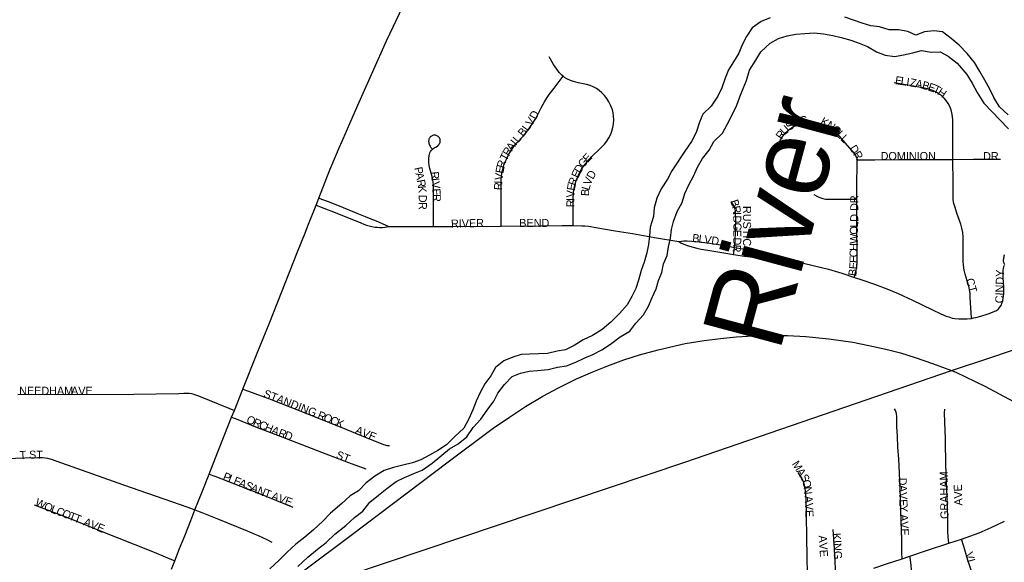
# Model space of a CAD drawing. Header units: feet. Extents: x 2113747 to 2516209, y 960708 to 1356798.
# Tile 72 of 206: x 2282279 to 2288369, y 1154290 to 1157646. Entities that reach past the tile are written whole.
import ezdxf

# ---------------------------------------------------------------- set-up
doc = ezdxf.new("R2010")
doc.units = ezdxf.units.FT
doc.header["$LTSCALE"] = 50
doc.header["$MEASUREMENT"] = 0
doc.linetypes.add('rr2', pattern=[0])
for name, color, linetype in [('0_Xref', 7, 'Continuous'), ('GM_X_City_Street', 251, 'Continuous'), ('GM_X_City_Street_Text', 251, 'Continuous'), ('GM_X_Major_River', 5, 'Continuous'), ('GM_X_Major_River_Text', 5, 'Continuous'), ('GM_X_Rail_Line', 251, 'rr2'), ('GM_X_State_Route', 1, 'Continuous')]:
    doc.layers.add(name, color=color, linetype=linetype)
doc.styles.add('Styledgn030', font='dgn030.shx')
doc.styles.add('Styledgn031', font='dgn031.shx')

# ---------------------------------------------------------------- blocks, each defined once
blk = doc.blocks.new('POR')
at = {"layer": 'GM_X_City_Street', "flags": 128}
for points in [[(2285640.9, 1157296.2), (2285632, 1157303.3), (2285616.4, 1157319.3), (2285600.4, 1157339.5), (2285580.2, 1157369), (2285553, 1157417.5)], [(2285257.7, 1156369.2), (2285257.7, 1156419), (2285257.7, 1156520.7), (2285256.4, 1156589.8), (2285256.3, 1156629.2), (2285257.8, 1156661.9), (2285258.7, 1156675.7), (2285261.5, 1156694.7), (2285266.7, 1156721.8), (2285273.7, 1156746.1), (2285280.7, 1156767.2), (2285288.8, 1156784.6), (2285302.6, 1156811.1), (2285318.1, 1156836.8), (2285335.4, 1156861.2), (2285354.7, 1156884.1), (2285392.8, 1156925), (2285405.5, 1156939.8), (2285413.5, 1156950.2), (2285434.8, 1156978.9), (2285456.2, 1157011.6), (2285472.7, 1157039.7), (2285504, 1157101.2), (2285525.1, 1157139.1), (2285541.5, 1157164.8), (2285554.1, 1157182.9), (2285583.7, 1157222.6), (2285622, 1157271.9), (2285640.9, 1157296.2)], [(2285702.8, 1156373.4), (2285702.6, 1156410.7), (2285702.5, 1156516.6), (2285702.8, 1156539.5), (2285704.2, 1156572.7), (2285706.6, 1156595.7), (2285709.4, 1156612.2), (2285714.2, 1156629.1), (2285720.6, 1156650.9), (2285728.2, 1156670.6), (2285741.9, 1156700), (2285754.5, 1156722.5), (2285769.2, 1156743.7), (2285789.8, 1156768.8), (2285818.5, 1156800), (2285869.7, 1156850.5), (2285895.2, 1156876.6), (2285909.9, 1156894.9), (2285922.6, 1156914.6), (2285935.1, 1156938.2), (2285942.2, 1156957.2), (2285948.2, 1156979.8), (2285952, 1157003), (2285953.4, 1157026.4), (2285952.6, 1157049.8), (2285949.8, 1157069.9), (2285944.5, 1157089.4), (2285933.8, 1157117.4), (2285923.4, 1157138.4), (2285911, 1157158.3), (2285896.6, 1157176.9), (2285880.4, 1157193.8), (2285862.4, 1157209), (2285845.8, 1157220.3), (2285825.1, 1157231.4), (2285806.4, 1157239.1), (2285783.9, 1157245.7), (2285732.4, 1157256.3), (2285704.3, 1157263.6), (2285686.1, 1157270.1), (2285662.9, 1157281.1), (2285649.4, 1157289.4), (2285640.9, 1157296.2)], [(2288050.6, 1156782.3), (2288050.2, 1156804.1), (2288051, 1156840.1), (2288051.2, 1156928.7), (2288050, 1157023.9), (2288048.6, 1157046.8), (2288044.9, 1157069.5), (2288039.6, 1157088.4), (2288031, 1157109.7), (2288021.7, 1157127.1), (2288008.9, 1157146.1), (2287996.2, 1157161.2), (2287982, 1157174.8), (2287963.7, 1157188.6), (2287943.9, 1157200.3), (2287926.1, 1157208.7), (2287894.8, 1157218.6), (2287872.5, 1157223.8), (2287785.4, 1157240.1), (2287688.2, 1157256.2)], [(2286979.8, 1156891.2), (2286985.4, 1156902.7), (2286991.6, 1156913.9), (2286998.4, 1156925.3), (2287006.9, 1156936.4), (2287017.3, 1156947.9), (2287031, 1156961.6), (2287046, 1156973.3), (2287062.2, 1156983.3), (2287085.6, 1156994.2), (2287095.2, 1156998.3), (2287106.5, 1157002.2), (2287115.5, 1157005), (2287128.1, 1157007.9), (2287136.5, 1157009.4), (2287151.9, 1157010.9), (2287168.1, 1157011.6), (2287184.5, 1157010.9), (2287198.1, 1157009.8), (2287220.2, 1157005.8), (2287231.4, 1157002.7), (2287241.8, 1156999.8), (2287262.6, 1156991.6), (2287282.5, 1156981.2), (2287301.4, 1156969), (2287318.8, 1156955), (2287334.9, 1156939.3), (2287384.5, 1156883), (2287439.2, 1156818.7), (2287447.8, 1156805.9), (2287453.5, 1156795.3), (2287457, 1156787.5), (2287458.3, 1156783.4), (2287459, 1156778.9)], [(2284837.6, 1156366.7), (2284837.8, 1156405.5), (2284838.7, 1156573.1), (2284838.5, 1156594.4), (2284837.9, 1156624.5), (2284836.9, 1156641.9), (2284835.1, 1156655.4), (2284832.6, 1156668.9), (2284828.7, 1156682.7), (2284824.4, 1156697.3), (2284815, 1156725.5), (2284810.8, 1156745.3), (2284808.9, 1156765.3), (2284808.8, 1156788.7), (2284810.7, 1156805.6), (2284814.8, 1156822.2), (2284816.9, 1156827.5), (2284819.2, 1156832), (2284823.6, 1156838.1), (2284827.6, 1156841.9), (2284831.6, 1156845.4), (2284843.3, 1156852.8), (2284857.2, 1156860.5), (2284864.3, 1156866), (2284867.7, 1156869.3), (2284870.3, 1156872.6), (2284874, 1156877.7), (2284876.8, 1156882.7), (2284878.5, 1156886.6), (2284879.9, 1156890.7), (2284880.4, 1156895.3), (2284880.4, 1156898.9), (2284879.7, 1156904.2), (2284878.7, 1156907.3), (2284877.3, 1156910.8), (2284875, 1156914.9), (2284869.4, 1156921.5), (2284866.6, 1156924.2), (2284862.5, 1156926.9), (2284858.7, 1156928.8), (2284854.6, 1156930.3), (2284850.2, 1156931.2), (2284846.1, 1156931.7), (2284837.5, 1156931.2), (2284832.7, 1156930), (2284829.3, 1156928.7), (2284825, 1156926.5), (2284821.9, 1156924.3), (2284818.6, 1156921.1), (2284815.9, 1156918.2), (2284813.5, 1156914.5), (2284811.4, 1156910.7), (2284809.9, 1156906.9), (2284808.9, 1156902.5), (2284808.3, 1156893.9), (2284808.9, 1156888.4), (2284810.2, 1156882.2), (2284814.2, 1156870.6), (2284818.1, 1156863.2), (2284822.7, 1156856.7), (2284828.1, 1156850.6), (2284830.8, 1156847.3)], [(2287457.3, 1156536.8), (2287456.9, 1156598.1), (2287459, 1156778.9)], [(2287459, 1156778.9), (2287568.1, 1156780.4), (2287719.1, 1156781.2), (2287820.9, 1156780.9), (2287912.8, 1156781.5), (2288050.6, 1156782.3)], [(2288050.6, 1156782.3), (2288178.8, 1156783.1), (2288274, 1156783.4), (2288344.4, 1156784)], [(2288165.1, 1155798.3), (2288165.1, 1155801.8), (2288158, 1155925.6), (2288157.1, 1155955.2), (2288156.1, 1155961.6), (2288153.8, 1155977.8), (2288149.3, 1155997), (2288138.6, 1156031.4), (2288126.2, 1156072.3), (2288120.5, 1156097.9), (2288116.6, 1156127.1), (2288114.8, 1156153.3), (2288114.8, 1156235.4), (2288113.8, 1156301), (2288111.6, 1156330.5), (2288107.1, 1156356.3), (2288100, 1156381.5), (2288075.7, 1156449.6), (2288064, 1156483.7), (2288057.3, 1156509.1), (2288053.5, 1156531.7), (2288051.6, 1156557.9), (2288052, 1156620.3), (2288052, 1156685.9), (2288051.3, 1156731.8), (2288050.6, 1156782.3)], [(2284129.8, 1156543.2), (2284186.3, 1156520.8), (2284254.5, 1156493.9), (2284364.8, 1156449.6), (2284415.1, 1156429.2), (2284450, 1156415), (2284482.6, 1156401.1), (2284521.5, 1156385.6), (2284562.5, 1156367.8)], [(2286700.6, 1156237.7), (2286702.7, 1156253.4), (2286704.6, 1156272.8), (2286708, 1156411.7), (2286706.7, 1156451.2), (2286705.3, 1156464.3), (2286703.2, 1156474.1), (2286701.6, 1156480.3), (2286697, 1156492.6), (2286687.6, 1156510), (2286680.5, 1156521.2)], [(2287190.8, 1156565.9), (2287217.6, 1156551), (2287233.2, 1156543.7), (2287246.3, 1156539.6), (2287263.1, 1156536.7), (2287289.8, 1156535.4), (2287423.7, 1156536.5), (2287457.3, 1156536.8)], [(2287441.3, 1156052.5), (2287444.9, 1156066.3), (2287450.8, 1156088.6), (2287454, 1156104.3), (2287456.1, 1156121.8), (2287457.8, 1156148), (2287458.1, 1156190.7), (2287457.5, 1156358.2), (2287457.5, 1156489.7), (2287457.3, 1156536.8)], [(2284112, 1156498.2), (2284160.7, 1156480), (2284230.1, 1156454.1), (2284389.1, 1156390.1), (2284408.2, 1156382), (2284423.4, 1156376.1), (2284439.8, 1156371.3), (2284456.7, 1156367.3), (2284476.9, 1156363.7), (2284489.9, 1156362.2), (2284507, 1156361.1), (2284521.1, 1156361.3), (2284537.1, 1156362.4), (2284549.2, 1156364.2), (2284562.5, 1156367.8)], [(2284562.5, 1156367.8), (2284777.2, 1156366.4), (2284837.6, 1156366.7)], [(2284837.6, 1156366.7), (2284957.6, 1156367.5), (2285257.7, 1156369.2)], [(2285257.7, 1156369.2), (2285503.2, 1156370.7), (2285634.4, 1156373.3), (2285702.8, 1156373.4)], [(2285702.8, 1156373.4), (2285703, 1156373.4), (2285755.2, 1156371.6), (2285774.1, 1156370.7), (2285799.7, 1156368.2), (2285842.6, 1156361.2), (2285962.2, 1156341), (2286068.9, 1156322.9), (2286204.7, 1156300), (2286354.8, 1156274.9)], [(2286354.8, 1156274.9), (2286371.2, 1156276.6), (2286386.5, 1156277.5), (2286406.6, 1156277.7), (2286436.2, 1156276.4), (2286485.4, 1156272.7), (2286531.1, 1156266.6), (2286641.5, 1156248.5), (2286700.6, 1156237.7)], [(2286354.8, 1156274.9), (2286367.2, 1156266.9), (2286381.5, 1156259.5), (2286407, 1156249.9), (2286444.5, 1156239.3), (2286467.5, 1156233.3), (2286494, 1156227.5), (2286535.9, 1156219.6), (2286671.9, 1156197.4), (2286694.6, 1156193.9)], [(2286694.6, 1156193.9), (2286696.1, 1156204.5), (2286700.6, 1156237.7)], [(2286700.6, 1156237.7), (2286751.5, 1156228.4), (2286806.2, 1156216.5), (2286866.7, 1156200.7), (2286886.9, 1156193.5), (2286901.6, 1156187.3), (2286918.9, 1156177.5)], [(2288165.1, 1155798.3), (2288179.3, 1155801), (2288191.8, 1155804.2), (2288223.2, 1155812.5), (2288269, 1155827.3), (2288305.8, 1155841.1), (2288320.4, 1155848.3), (2288331.1, 1155855.9), (2288335.9, 1155859.8), (2288340.1, 1155865.2), (2288347.5, 1155876), (2288351.2, 1155882.9), (2288354.4, 1155890.8), (2288359.2, 1155906.5), (2288362.8, 1155925.8), (2288364.9, 1155948.6), (2288365.2, 1155994.4), (2288362.7, 1156050), (2288362.3, 1156092.6), (2288363.4, 1156109), (2288365.8, 1156118.5), (2288368, 1156123.1), (2288370.2, 1156127.1)], [(2288370.8, 1156192.6), (2288368.8, 1156188.9), (2288366.6, 1156183.7), (2288364.9, 1156176.8), (2288363.8, 1156170.9), (2288363.4, 1156165.5), (2288362.8, 1156158.7), (2288362.8, 1156153), (2288363.5, 1156148.5), (2288364.3, 1156145.4), (2288366.4, 1156139.6), (2288369.8, 1156132.2)], [(2286694.6, 1156193.9), (2286762.7, 1156183.6), (2286796.6, 1156179.3), (2286847.6, 1156175.4), (2286866.9, 1156174.4), (2286882.9, 1156174.8), (2286897.2, 1156175.7), (2286918.9, 1156177.5)], [(2286918.9, 1156177.5), (2287051.2, 1156155.1), (2287118.8, 1156142), (2287195.5, 1156124.2), (2287281.3, 1156102.4), (2287363, 1156078), (2287441.3, 1156052.5)], [(2287441.3, 1156052.5), (2287487.8, 1156037.4), (2287565.2, 1156010.1), (2287641.8, 1155980.9), (2287711.3, 1155951.7), (2287801, 1155911.1), (2287924.9, 1155850.6), (2287975.7, 1155826.7), (2288009.5, 1155812.9), (2288025.2, 1155807.2), (2288047.1, 1155800.7), (2288062.5, 1155798.3), (2288087.5, 1155795.7), (2288111, 1155795), (2288138.4, 1155795.9), (2288165.1, 1155798.3)], [(2283659.8, 1155360.8), (2283693.1, 1155348.2), (2283833.4, 1155296), (2283960.1, 1155247), (2284069.6, 1155204.2), (2284260.8, 1155128), (2284425.2, 1155059.5), (2284483.1, 1155036.2), (2284528.7, 1155018.2), (2284537.5, 1155015.5), (2284550.3, 1155012.5), (2284557.5, 1155011.6), (2284565.6, 1155011.2)], [(2282266.5, 1155330), (2282502.1, 1155328.1), (2282985.3, 1155330.5), (2283262.8, 1155334.8), (2283294.5, 1155335.6), (2283313.3, 1155335.8), (2283327.5, 1155335.1), (2283340.9, 1155333.4), (2283350.4, 1155331.2), (2283359.7, 1155328.5), (2283384.3, 1155319.7), (2283571.5, 1155243.8), (2283606.5, 1155229.6)], [(2287736.6, 1154311.3), (2287735.2, 1154348.3), (2287734.5, 1154430.1), (2287731.6, 1154554.5), (2287726.9, 1154678.9), (2287723.8, 1154750.9), (2287715.8, 1154930.4), (2287711, 1155000.4), (2287707.5, 1155072.8), (2287705.1, 1155126.8), (2287703.4, 1155171.3), (2287703.4, 1155192.1), (2287701.9, 1155208.8), (2287699.8, 1155218.8), (2287696.6, 1155227.7), (2287690.1, 1155239.1)], [(2288025.3, 1154407.6), (2288023.4, 1154427.2), (2288021.6, 1154445.6), (2288019.9, 1154482.9), (2288019, 1154557.4), (2288016.7, 1154639.4), (2288012.8, 1154744.6), (2288010.1, 1154836.3), (2288007.5, 1154901.2), (2288007.2, 1154910.6), (2288006.5, 1154932.6), (2288005.3, 1155003.8), (2288004.1, 1155062.4), (2288003.4, 1155101.7), (2288001.5, 1155160.5), (2287999.3, 1155212.9), (2288000, 1155236.1)], [(2283589.6, 1155188.1), (2283627.5, 1155172.8), (2283737.7, 1155128.2), (2283863.2, 1155080.2), (2284144.7, 1154970.3), (2284312.8, 1154906.7), (2284420.7, 1154867.9)], [(2282102, 1154920.8), (2282160.7, 1154925.1), (2282203.1, 1154929.7), (2282252.3, 1154933.6), (2282311.4, 1154936.7), (2282390.5, 1154938.5), (2282420.5, 1154937.6), (2282435.6, 1154935.9), (2282451.1, 1154933), (2282472.4, 1154927.3), (2282921.1, 1154769.6), (2283318, 1154630.3), (2283362.6, 1154613.7)], [(2283450.6, 1154835), (2283485.1, 1154821.6), (2283766.2, 1154712.5), (2283967.4, 1154631.1)], [(2287158.2, 1154119.2), (2287155.7, 1154156.2), (2287152.2, 1154215.7), (2287149.4, 1154323.3), (2287147.5, 1154444.3), (2287146.3, 1154576.4), (2287142.8, 1154684.9), (2287139.5, 1154730.8), (2287133.6, 1154766.4), (2287127.1, 1154786.8), (2287118, 1154805.9), (2287093.1, 1154845.4)], [(2282368.6, 1154645.9), (2282444.5, 1154616.5), (2282574.1, 1154566), (2282771.6, 1154486.1), (2283099.5, 1154355.7), (2283202.3, 1154313.3), (2283237.9, 1154298.7)], [(2283362.6, 1154613.7), (2283406, 1154597), (2283507.9, 1154556.3), (2283685, 1154483.8), (2283733.9, 1154463.8), (2283753.9, 1154455.1), (2283807.2, 1154429.9), (2283838.9, 1154413.8)], [(2288103.7, 1154433.6), (2288133.4, 1154443.5), (2288213.2, 1154472.8), (2288288.1, 1154505.6), (2288369.4, 1154543.9)], [(2287325.9, 1154175.1), (2287325.4, 1154192.6), (2287323.8, 1154250.4), (2287320.7, 1154333.5), (2287316.8, 1154406.2), (2287310.5, 1154492.3)], [(2287785.3, 1154327.4), (2287887.5, 1154362), (2288025.3, 1154407.6)], [(2288025.3, 1154407.6), (2288103.7, 1154433.6)], [(2288178.4, 1153944.7), (2288177.1, 1153954.5), (2288177.7, 1153977.3), (2288181, 1154015.7), (2288181.8, 1154044.4), (2288180.4, 1154073.3), (2288180.3, 1154106), (2288180.4, 1154122.2), (2288180.1, 1154144.9), (2288179.1, 1154161.2), (2288172.8, 1154200.7), (2288163.7, 1154240.9), (2288144, 1154303.6), (2288117.7, 1154388.3), (2288103.7, 1154433.6)], [(2287736.6, 1154311.3), (2287778.8, 1154325.2), (2287785.3, 1154327.4)], [(2287805, 1153877.2), (2287806.8, 1153895.3), (2287808.5, 1153924.1), (2287809.6, 1153947), (2287808.1, 1154003.7), (2287797.8, 1154215.6), (2287795.5, 1154244.9), (2287792.9, 1154268.9), (2287788.7, 1154305.6), (2287785.3, 1154327.4)], [(2287561, 1154252.3), (2287639.5, 1154279.3), (2287685.6, 1154294.5), (2287736.6, 1154311.3)]]:
    blk.add_lwpolyline(points, dxfattribs=at)
at = {"layer": 'GM_X_Major_River', "flags": 128}
for points in [[(2286136.3, 1155819.9), (2286167.8, 1155874.2), (2286191.4, 1155928.5), (2286215, 1155980.7), (2286230.6, 1156032.9), (2286250.2, 1156083.1), (2286261.7, 1156135.3), (2286283.3, 1156187.5), (2286290.9, 1156241.6), (2286304.5, 1156295.8), (2286310.1, 1156347.9), (2286321.7, 1156398.1), (2286345.2, 1156460.3), (2286376.7, 1156514.6), (2286392.3, 1156570.8), (2286417.8, 1156625.1), (2286445.4, 1156679.4), (2286470.9, 1156733.6), (2286502.5, 1156787.9), (2286544, 1156840.3), (2286571.6, 1156892.6), (2286625.2, 1156945.1), (2286654.7, 1156997.4), (2286684.3, 1157053.6), (2286713.7, 1157117.9), (2286733.3, 1157168.2), (2286752.9, 1157220.4), (2286774.5, 1157270.6), (2286792, 1157334.8), (2286831.5, 1157395.2), (2286863, 1157447.5), (2286920.6, 1157502), (2286972.3, 1157530.4), (2287026.1, 1157546.9), (2287080, 1157557.3), (2287135.9, 1157561.7), (2287191.9, 1157564.2), (2287249.9, 1157558.6), (2287307.9, 1157549), (2287359.9, 1157535.4), (2287420, 1157519.9), (2287472.1, 1157502.2), (2287522.2, 1157480.6), (2287578.4, 1157447), (2287632.6, 1157427.4), (2287692.6, 1157417.8), (2287744.5, 1157428.2), (2287802.3, 1157440.7), (2287856.2, 1157455.1), (2287916.2, 1157445.6), (2287972.1, 1157448), (2288022.3, 1157420.4), (2288076.6, 1157376.7), (2288137.1, 1157307.1), (2288169.5, 1157253.3), (2288201.9, 1157195.5), (2288242.4, 1157129.7), (2288292.7, 1157078), (2288341.1, 1157026.4), (2288395.5, 1156970.7)], [(2288392.8, 1157058.8), (2288338.5, 1157106.4), (2288304, 1157164.2), (2288279.7, 1157216.1), (2288249.3, 1157271.9), (2288216.9, 1157325.8), (2288184.5, 1157381.6), (2288140.1, 1157437.3), (2288089.7, 1157489), (2288039.4, 1157530.6), (2287987.1, 1157572.3), (2287933.1, 1157577.9), (2287875.2, 1157571.4), (2287821.4, 1157551), (2287771.3, 1157572.6), (2287715.3, 1157584.2), (2287657.3, 1157583.8), (2287597.2, 1157601.3), (2287543.2, 1157608.9), (2287489.1, 1157624.5), (2287437, 1157644.1), (2287382.9, 1157661.8)], [(2286921.4, 1157658.2), (2286865.6, 1157635.8), (2286809.9, 1157595.3), (2286774.4, 1157542.9), (2286746.8, 1157490.7), (2286727.2, 1157438.4), (2286693.7, 1157386.1), (2286662.1, 1157335.8), (2286642.5, 1157285.6), (2286621, 1157225.4), (2286597.4, 1157173.1), (2286555.9, 1157110.7), (2286504.3, 1157062.3), (2286482.7, 1157012.1), (2286463.3, 1156947.8), (2286433.7, 1156893.5), (2286392.2, 1156833.1), (2286313.2, 1156712.4), (2286285.6, 1156660.1), (2286246.2, 1156599.7), (2286220.6, 1156541.4), (2286203.1, 1156483.2), (2286199.5, 1156429.2), (2286178, 1156362.9), (2286174.5, 1156308.8), (2286168.9, 1156254.7), (2286157.3, 1156204.6), (2286141.8, 1156146.4), (2286122.2, 1156094.1), (2286106.6, 1156035.9), (2286089.1, 1155983.8), (2286065.5, 1155933.5), (2286035.9, 1155883.2), (2285988.4, 1155828.8), (2285934.8, 1155774.3), (2285881.2, 1155729.8), (2285821.5, 1155693.3), (2285763.8, 1155664.9), (2285708.1, 1155630.4), (2285654.4, 1155603.9), (2285602.5, 1155595.5), (2285542.6, 1155581.1), (2285486.7, 1155578.6), (2285434.8, 1155578.2), (2285380.8, 1155575.8), (2285329, 1155559.4), (2285273.2, 1155536.9), (2285221.6, 1155494.5), (2285192, 1155444.2), (2285156.4, 1155393.8), (2285128.8, 1155343.6), (2285101.3, 1155287.3), (2285081.7, 1155233.1), (2285056.2, 1155176.8), (2285026.7, 1155118.5), (2284971.1, 1155068), (2284919.6, 1155015.6), (2284865.9, 1154981.1), (2284814.1, 1154952.6), (2284760.4, 1154924.2), (2284708.6, 1154905.8), (2284648.7, 1154891.3), (2284590.9, 1154876.9), (2284533.1, 1154858.4), (2284475.4, 1154821.9), (2284421.8, 1154781.4), (2284374.2, 1154731), (2284322.5, 1154700.6), (2284270.9, 1154654.1)], [(2284000.1, 1154263.5), (2284061.6, 1154322.1), (2284121.2, 1154370.6), (2284174.9, 1154411.1), (2284228.4, 1154463.5), (2284295.9, 1154518.1), (2284349.5, 1154566.6), (2284401.2, 1154605.1), (2284444.7, 1154661.4), (2284498.3, 1154705.9), (2284550, 1154746.4), (2284607.6, 1154788.9), (2284659.3, 1154813.3), (2284717.1, 1154839.8), (2284768.9, 1154860.2), (2284830.5, 1154902.7), (2284937.7, 1154991.7), (2284991.4, 1155022.1), (2285045.1, 1155066.6), (2285084.6, 1155122.9), (2285130.1, 1155175.4), (2285169.7, 1155231.7), (2285211.2, 1155286.1), (2285236.8, 1155336.4), (2285276.4, 1155388.8), (2285323.9, 1155439.2), (2285375.7, 1155459.6), (2285429.6, 1155472), (2285481.5, 1155476.4), (2285547.4, 1155483), (2285605.2, 1155497.4), (2285661.1, 1155505.9), (2285718.9, 1155528.3), (2285770.7, 1155552.8), (2285824.5, 1155575.2), (2285880.2, 1155603.7), (2285933.9, 1155640.1), (2285993.5, 1155684.6), (2286053.2, 1155719.1), (2286088.7, 1155769.5), (2286136.3, 1155819.9)], [(2284270.9, 1154654.1), (2284201.4, 1154593.5), (2284153.9, 1154543.1), (2284096.3, 1154490.6), (2284042.7, 1154444.1), (2283987.1, 1154401.6), (2283933.5, 1154353.1), (2283883.9, 1154302.7), (2283826.4, 1154250.2)]]:
    blk.add_lwpolyline(points, dxfattribs=at)
at = {"layer": 'GM_X_Rail_Line', "flags": 128}
for points in [[(2288042, 1155475.2), (2288285.5, 1155557.6), (2288631.1, 1155674.2), (2288882.6, 1155759.8), (2289205.2, 1155880.7), (2289428.4, 1155959.4), (2290860, 1156442.5), (2291851, 1156779.3)], [(2282792.2, 1150858.9), (2282802.9, 1150911.8), (2282811, 1150962.3), (2282822.1, 1151031.5), (2282833.9, 1151122.2), (2282850.1, 1151365.2), (2282858.2, 1151606.9), (2282872.9, 1152043), (2282887.6, 1152462.8), (2282893.5, 1152574.1), (2282898.7, 1152654.4), (2282906.8, 1152743.5), (2282914.9, 1152796.5), (2282928.2, 1152871.7), (2282942.2, 1152939.5), (2282957.6, 1152998.4), (2282976, 1153062.5), (2282999.6, 1153127.3), (2283023.2, 1153187), (2283051.9, 1153251.1), (2283075.5, 1153303.4), (2283105, 1153355.7), (2283144.7, 1153422.7), (2283188.9, 1153491.2), (2283233.9, 1153553.8), (2283290.6, 1153623.8), (2283339.9, 1153679.8), (2283370.9, 1153711.5), (2283418, 1153758.6), (2283474.7, 1153809.4), (2283530.7, 1153856.6), (2283594.1, 1153905.2), (2283675.9, 1153967.8), (2283747.3, 1154022.3), (2284328.5, 1154457.7), (2284928.1, 1154910.7), (2285206.6, 1155119.2), (2285308.3, 1155188.4), (2285407, 1155254), (2285514.5, 1155317.3), (2285611.7, 1155369.6), (2285723, 1155424.9), (2285823.2, 1155468.3), (2285917.3, 1155505.8), (2286014.7, 1155541.3), (2286111.9, 1155573.7), (2286227.6, 1155604.6), (2286394.1, 1155642.2), (2286511.9, 1155662.8), (2286612.8, 1155674.6), (2286711.6, 1155684.9), (2286812.5, 1155691.6), (2286922.2, 1155693), (2287028.3, 1155692.3), (2287141.8, 1155686.4), (2287283.9, 1155672.4), (2287431.3, 1155651.8), (2287531.4, 1155631.1), (2287636, 1155607.6), (2287726.7, 1155584.7), (2287818, 1155556.7), (2287924.8, 1155519.2), (2288042, 1155475.2)], [(2283275.1, 1153454.9), (2283299.4, 1153492.6), (2283346.7, 1153556.4), (2283389.6, 1153609.2), (2283444, 1153670.8), (2283503.4, 1153730.2), (2283584.2, 1153805), (2283680.5, 1153883.7), (2283754.7, 1153939.2), (2283822.4, 1153987), (2283890, 1154027.7), (2283936.2, 1154054.7), (2283979.7, 1154077.2), (2284053.9, 1154112.4), (2284133.1, 1154145.4), (2284220.5, 1154176.2), (2284314.6, 1154210.3), (2286392.3, 1154909.9), (2288042, 1155475.2)], [(2288042, 1155475.2), (2288068.7, 1155466.7)], [(2288068.7, 1155466.7), (2288248, 1155378.9), (2288426.7, 1155283.6), (2289135.6, 1154899.5)]]:
    blk.add_lwpolyline(points, dxfattribs=at)
at = {"layer": 'GM_X_State_Route', "flags": 128}
for points in [[(2284547.2, 1157516.2), (2284648.2, 1157728.4)], [(2284061.4, 1156370.7), (2284112, 1156498.2), (2284129.8, 1156543.2), (2284198, 1156716.7), (2284237.5, 1156815.3), (2284254.5, 1156854.4), (2284272.7, 1156895.2), (2284299.7, 1156956.8), (2284326.6, 1157018.1), (2284379.1, 1157136.7), (2284547.2, 1157516.2)], [(2283217.8, 1154247.1), (2283237.9, 1154298.7), (2283267.6, 1154375.8), (2283299.4, 1154453.5), (2283336.8, 1154548.6), (2283362.6, 1154613.7), (2283406.8, 1154725.3), (2283450.6, 1154835), (2283504.6, 1154972.3), (2283548.5, 1155082.1), (2283589.6, 1155188.1), (2283606.5, 1155229.6), (2283659.8, 1155360.8), (2283747.2, 1155583.2), (2283821.1, 1155765.1), (2283897.1, 1155958.3), (2283997.1, 1156210.5), (2284045.8, 1156331.2), (2284061.4, 1156370.7)]]:
    blk.add_lwpolyline(points, dxfattribs=at)
at = {"layer": 'GM_X_City_Street_Text', "char_height": 50, "attachment_point": 7, "line_spacing_factor": 0.8, "style": 'Styledgn030'}
for s, insert, rotation in [('{\\Fdgn000|c0;\\C256;E}', (2287690.8, 1157248.4), 351.83126), ('{\\Fdgn000|c0;\\C256;L}', (2287725.6, 1157243.4), 351.80422), ('{\\Fdgn000|c0;\\C256;I}', (2287760, 1157238.5), 351.00466), ('{\\Fdgn000|c0;\\C256;Z}', (2287781, 1157235.2), 349.41896), ('{\\Fdgn000|c0;\\C256;A}', (2287814.9, 1157228.8), 348.11134), ('{\\Fdgn000|c0;\\C256;B}', (2287856.2, 1157220.2), 344.61497), ('{\\Fdgn000|c0;\\C256;E}', (2287892.4, 1157210.3), 340.70093), ('{\\Fdgn000|c0;\\C256;T}', (2287922.8, 1157199.8), 334.76689), ('{\\Fdgn000|c0;\\C256;H}', (2287950.3, 1157187.3), 325.1763), ('{\\Fdgn000|c0;\\C256;D}', (2285470.6, 1157025), 60.54463), ('{\\Fdgn000|c0;\\C256;V}', (2285444.3, 1156984.3), 56.99039), ('{\\Fdgn000|c0;\\C256;U}', (2287010.8, 1156928.9), 43.77915), ('{\\Fdgn000|c0;\\C256;S}', (2287039.2, 1156956.6), 35.31214), ('{\\Fdgn000|c0;\\C256;T}', (2287065.9, 1156975.6), 30.64979), ('{\\Fdgn000|c0;\\C256;I}', (2287088.3, 1156990.3), 14.17405), ('{\\Fdgn000|c0;\\C256;C}', (2287107.6, 1156995.3), 10.10504), ('{\\Fdgn000|c0;\\C256;K}', (2287226.2, 1157002.9), 330.34459), ('{\\Fdgn000|c0;\\C256;N}', (2287263, 1156982.1), 327.0192), ('{\\Fdgn000|c0;\\C256;B}', (2285393.1, 1156918.7), 50.16228), ('{\\Fdgn000|c0;\\C256;L}', (2285421.3, 1156952.7), 53.80041), ('{\\Fdgn000|c0;\\C256;R}', (2286991.9, 1156900.9), 55.02986), ('{\\Fdgn000|c0;\\C256;O}', (2287295.3, 1156961.7), 315.85003), ('{\\Fdgn000|c0;\\C256;L}', (2287326.2, 1156931.8), 313.8214), ('{\\Fdgn000|c0;\\C256;L}', (2287351.5, 1156905.4), 314.97586), ('{\\Fdgn000|c0;\\C256;A}', (2285323.4, 1156830.5), 54.21844), ('{\\Fdgn000|c0;\\C256;I}', (2285347.9, 1156864.7), 50.35678), ('{\\Fdgn000|c0;\\C256;L}', (2285361.8, 1156881.4), 49.953), ('{\\Fdgn000|c0;\\C256;D}', (2287408.4, 1156851.5), 302.66564), ('{\\Fdgn000|c0;\\C256;T}', (2285290.2, 1156769.1), 63.80143), ('{\\Fdgn000|c0;\\C256;R}', (2285304.6, 1156798.7), 59.31528), ('{\\Fdgn000|c0;\\C256;E}', (2285792.4, 1156759.7), 47.5701), ('{\\Fdgn000|c0;\\C256;R}', (2287431.7, 1156815.2), 301.14288), ('{\\Fdgn000|c0;\\C256;DOMINION}', (2287603.8, 1156777.5), 0.00001), ('{\\Fdgn000|c0;\\C256;DR}', (2288237.4, 1156777.5), 0.00001), ('{\\Fdgn000|c0;\\C256;R}', (2285275.5, 1156724), 73.93117), ('{\\Fdgn000|c0;\\C256;G}', (2285766.7, 1156726.8), 51.89309), ('{\\Fdgn000|c0;\\C256;P}', (2284718.7, 1156729.9), 282.08141), ('{\\Fdgn000|c0;\\C256;A}', (2284726.1, 1156695.6), 281.88866), ('{\\Fdgn000|c0;\\C256;R}', (2284820.3, 1156704.8), 275.64294), ('{\\Fdgn000|c0;\\C256;V}', (2285265.2, 1156650.6), 83.62601), ('{\\Fdgn000|c0;\\C256;E}', (2285269.7, 1156692.2), 79.42396), ('{\\Fdgn000|c0;\\C256;E}', (2285733.2, 1156662.8), 65.13328), ('{\\Fdgn000|c0;\\C256;D}', (2285746.6, 1156692.2), 59.60981), ('{\\Fdgn000|c0;\\C256;D}', (2285823.8, 1156654.8), 59.20866), ('{\\Fdgn000|c0;\\C256;R}', (2284735, 1156653.3), 280.42868), ('{\\Fdgn000|c0;\\C256;I}', (2284824.2, 1156665.3), 275.64969), ('{\\Fdgn000|c0;\\C256;V}', (2284826.4, 1156643.5), 275.64754), ('{\\Fdgn000|c0;\\C256;R}', (2285261.3, 1156590.5), 86.257), ('{\\Fdgn000|c0;\\C256;I}', (2285263.9, 1156630), 86.25872), ('{\\Fdgn000|c0;\\C256;E}', (2285711.7, 1156586), 80.33551), ('{\\Fdgn000|c0;\\C256;R}', (2285716.4, 1156616.1), 71.33463), ('{\\Fdgn000|c0;\\C256;V}', (2285809.2, 1156618.1), 67.81716), ('{\\Fdgn000|c0;\\C256;K}', (2284741.9, 1156616.6), 276.06506), ('{\\Fdgn000|c0;\\C256;E}', (2284830.6, 1156600.5), 273.93768), ('{\\Fdgn000|c0;\\C256;V}', (2285710.4, 1156545.9), 87.79151), ('{\\Fdgn000|c0;\\C256;B}', (2285799.5, 1156554.1), 86.62212), ('{\\Fdgn000|c0;\\C256;L}', (2285800.8, 1156587.4), 74.42615), ('{\\Fdgn000|c0;\\C256;D}', (2284746.9, 1156562.4), 270.6995), ('{\\Fdgn000|c0;\\C256;R}', (2284747.4, 1156518.8), 270.04858), ('{\\Fdgn000|c0;\\C256;R}', (2284833, 1156567.1), 270.70433), ('{\\Fdgn000|c0;\\C256;R}', (2285710.1, 1156485.3), 89.73283), ('{\\Fdgn000|c0;\\C256;I}', (2285710.3, 1156524.9), 89.70976), ('{\\Fdgn000|c0;\\C256;B}', (2286672.8, 1156523.8), 288.84196), ('{\\Fdgn000|c0;\\C256;DR}', (2287465.7, 1156463.4), 90), ('{\\Fdgn000|c0;\\C256;R}', (2286684.4, 1156490.7), 280.12894), ('{\\Fdgn000|c0;\\C256;I}', (2286691, 1156455.6), 272.53705), ('{\\Fdgn000|c0;\\C256;RUSTIC}', (2286751.9, 1156494.2), 270), ('{\\Fdgn000|c0;\\C256;RIVER}', (2284946.9, 1156359.5), 1.37275), ('{\\Fdgn000|c0;\\C256;BEND}', (2285368.6, 1156363.9), 0.00001), ('{\\Fdgn000|c0;\\C256;G}', (2286692.3, 1156391), 270.02187), ('{\\Fdgn000|c0;\\C256;D}', (2286691.9, 1156434.7), 270.48093), ('{\\Fdgn000|c0;\\C256;L}', (2287464.6, 1156360.8), 89.20768), ('{\\Fdgn000|c0;\\C256;D}', (2287465.1, 1156396), 89.20449), ('{\\Fdgn000|c0;\\C256;E}', (2286692.3, 1156347), 269.97267), ('{\\Fdgn000|c0;\\C256;O}', (2287464, 1156316.8), 89.21307), ('{\\Fdgn000|c0;\\C256;B}', (2286437, 1156271.6), 354.45374), ('{\\Fdgn000|c0;\\C256;L}', (2286475.5, 1156267.9), 352.73941), ('{\\Fdgn000|c0;\\C256;V}', (2286509.9, 1156263.5), 351.64429), ('{\\Fdgn000|c0;\\C256;D}', (2286553.4, 1156257.1), 351.57623), ('{\\Fdgn000|c0;\\C256;D}', (2286692.2, 1156299.2), 268.88525), ('{\\Fdgn000|c0;\\C256;W}', (2287463.2, 1156259.6), 89.21965), ('{\\Fdgn000|c0;\\C256;R}', (2286691.5, 1156256.9), 265.59943), ('{\\Fdgn000|c0;\\C256;C}', (2287462.1, 1156176), 89.21014), ('{\\Fdgn000|c0;\\C256;H}', (2287462.6, 1156215.6), 89.21307), ('{\\Fdgn000|c0;\\C256;E}', (2287461.4, 1156140.6), 89.02791), ('{\\Fdgn000|c0;\\C256;B}', (2287452.4, 1156057.8), 82.10686), ('{\\Fdgn000|c0;\\C256;E}', (2287458.3, 1156100.9), 85.2924), ('{\\Fdgn000|c0;\\C256;CINDY}', (2288363.3, 1155891.4), 88.71863), ('{\\Fdgn000|c0;\\C256;CT}', (2288129.4, 1156039.1), 285.526), ('{\\Fdgn000|c0;\\C256;NEEDHAM}', (2282275.4, 1155325.6), 0.00001), ('{\\Fdgn000|c0;\\C256;AVE}', (2282596.6, 1155325.6), 0.00001), ('{\\Fdgn000|c0;\\C256;STANDING}', (2283782.3, 1155312.7), 338.78815), ('{\\Fdgn000|c0;\\C256;O}', (2283676.2, 1155154.5), 336.81863), ('{\\Fdgn000|c0;\\C256;R}', (2283716.7, 1155137.2), 336.81264), ('{\\Fdgn000|c0;\\C256;R}', (2284116.3, 1155180.9), 337.91446), ('{\\Fdgn000|c0;\\C256;O}', (2284153, 1155166), 337.91156), ('{\\Fdgn000|c0;\\C256;C}', (2284193.8, 1155149.4), 337.9131), ('{\\Fdgn000|c0;\\C256;K}', (2284231.5, 1155134.1), 338.80881), ('{\\Fdgn000|c0;\\C256;C}', (2283753.1, 1155121.6), 336.81853), ('{\\Fdgn000|c0;\\C256;H}', (2283789.5, 1155106), 336.81863), ('{\\Fdgn000|c0;\\C256;A}', (2283831, 1155088.2), 337.79037), ('{\\Fdgn000|c0;\\C256;R}', (2283874.1, 1155070.7), 339.80251), ('{\\Fdgn000|c0;\\C256;AVE}', (2284349.5, 1155088.5), 337.83108), ('{\\Fdgn000|c0;\\C256;D}', (2283911.5, 1155056.9), 340.03335), ('{\\Fdgn000|c0;\\C256;T}', (2282279.7, 1154927.5), 3.19801), ('{\\Fdgn000|c0;\\C256;ST}', (2282337, 1154929.6), 0.00001), ('{\\Fdgn000|c0;\\C256;ST}', (2284230.8, 1154934.5), 338.19608), ('{\\Fdgn000|c0;\\C256;M}', (2287052.2, 1154897.7), 302.36643), ('{\\Fdgn000|c0;\\C256;A}', (2287080.4, 1154853.1), 302.3717), ('{\\Fdgn000|c0;\\C256;P}', (2283531.1, 1154802.5), 337.45789), ('{\\Fdgn000|c0;\\C256;L}', (2283563.6, 1154789), 337.49982), ('{\\Fdgn000|c0;\\C256;E}', (2283596.2, 1154775.5), 337.48313), ('{\\Fdgn000|c0;\\C256;S}', (2287103.1, 1154817.4), 299.09441), ('{\\Fdgn000|c0;\\C256;D}', (2287715.5, 1154813.4), 270.10931), ('{\\Fdgn000|c0;\\C256;GRAHAM}', (2288024.5, 1154558.4), 90.9089), ('{\\Fdgn000|c0;\\C256;A}', (2283628.7, 1154762), 337.4558), ('{\\Fdgn000|c0;\\C256;S}', (2283669.3, 1154745.1), 337.49982), ('{\\Fdgn000|c0;\\C256;A}', (2283701.9, 1154731.6), 337.47599), ('{\\Fdgn000|c0;\\C256;N}', (2283743.6, 1154714.4), 338.44533), ('{\\Fdgn000|c0;\\C256;T}', (2283785.8, 1154697.7), 339.54308), ('{\\Fdgn000|c0;\\C256;O}', (2287117.3, 1154794.2), 283.29935), ('{\\Fdgn000|c0;\\C256;N}', (2287126.8, 1154755), 276.30641), ('{\\Fdgn000|c0;\\C256;A}', (2287715.6, 1154767.6), 271.54796), ('{\\Fdgn000|c0;\\C256;E}', (2288106.9, 1154728.6), 91.14741), ('{\\Fdgn000|c0;\\C256;W}', (2282369.1, 1154644.3), 333.54774), ('{\\Fdgn000|c0;\\C256;A}', (2283831.2, 1154680.8), 339.5744), ('{\\Fdgn000|c0;\\C256;V}', (2283872.5, 1154665.4), 339.59193), ('{\\Fdgn000|c0;\\C256;E}', (2283913.7, 1154650.1), 339.56868), ('{\\Fdgn000|c0;\\C256;A}', (2287132.8, 1154699.3), 273.98129), ('{\\Fdgn000|c0;\\C256;V}', (2287716.9, 1154722.4), 272.5289), ('{\\Fdgn000|c0;\\C256;V}', (2288108.6, 1154685.2), 92.18581), ('{\\Fdgn000|c0;\\C256;A}', (2288110.4, 1154641.3), 92.38322), ('{\\Fdgn000|c0;\\C256;O}', (2282423.7, 1154617.2), 336.59253), ('{\\Fdgn000|c0;\\C256;L}', (2282466.8, 1154598.6), 338.96079), ('{\\Fdgn000|c0;\\C256;C}', (2282499.8, 1154585.9), 339.05739), ('{\\Fdgn000|c0;\\C256;V}', (2287135.8, 1154656.3), 272.27402), ('{\\Fdgn000|c0;\\C256;E}', (2287718.8, 1154678.4), 272.57847), ('{\\Fdgn000|c0;\\C256;Y}', (2287720.4, 1154643.2), 272.55791), ('{\\Fdgn000|c0;\\C256;O}', (2282536.8, 1154571.8), 339.03467), ('{\\Fdgn000|c0;\\C256;T}', (2282577.8, 1154556), 339.03346), ('{\\Fdgn000|c0;\\C256;T}', (2282610.7, 1154543.5), 339.03346), ('{\\Fdgn000|c0;\\C256;AVE}', (2282668.7, 1154520.9), 337.83803), ('{\\Fdgn000|c0;\\C256;E}', (2287137.6, 1154612.4), 272.04932), ('{\\Fdgn000|c0;\\C256;A}', (2287722.9, 1154586.1), 272.5738), ('{\\Fdgn000|c0;\\C256;V}', (2287724.9, 1154542.1), 272.58588), ('{\\Fdgn000|c0;\\C256;AVE}', (2287220.5, 1154454.6), 273.69163), ('{\\Fdgn000|c0;\\C256;KING}', (2287306.3, 1154470), 273.27298), ('{\\Fdgn000|c0;\\C256;E}', (2287726.9, 1154498.2), 272.54178), ('{\\Fdgn000|c0;\\C256;V}', (2288125, 1154345.1), 286.21562), ('{\\Fdgn000|c0;\\C256;I}', (2288137.3, 1154302.8), 286.20952)]:
    blk.add_mtext(s, dxfattribs=dict(at, insert=insert, rotation=rotation))
at = {"layer": 'GM_X_Major_River_Text', "insert": (2286984.6, 1155579.8), "char_height": 500.248, "attachment_point": 7, "rotation": 74.97427, "line_spacing_factor": 0.8, "style": 'Styledgn031'}
blk.add_mtext('{\\Fdgn000|c0;\\C256;River}', dxfattribs=at)

msp = doc.modelspace()

# ---------------------------------------------------------------- block references
at = {"layer": '0_Xref'}
msp.add_blockref('POR', (0, 0), dxfattribs=at)

doc.saveas('drawing.dxf')
